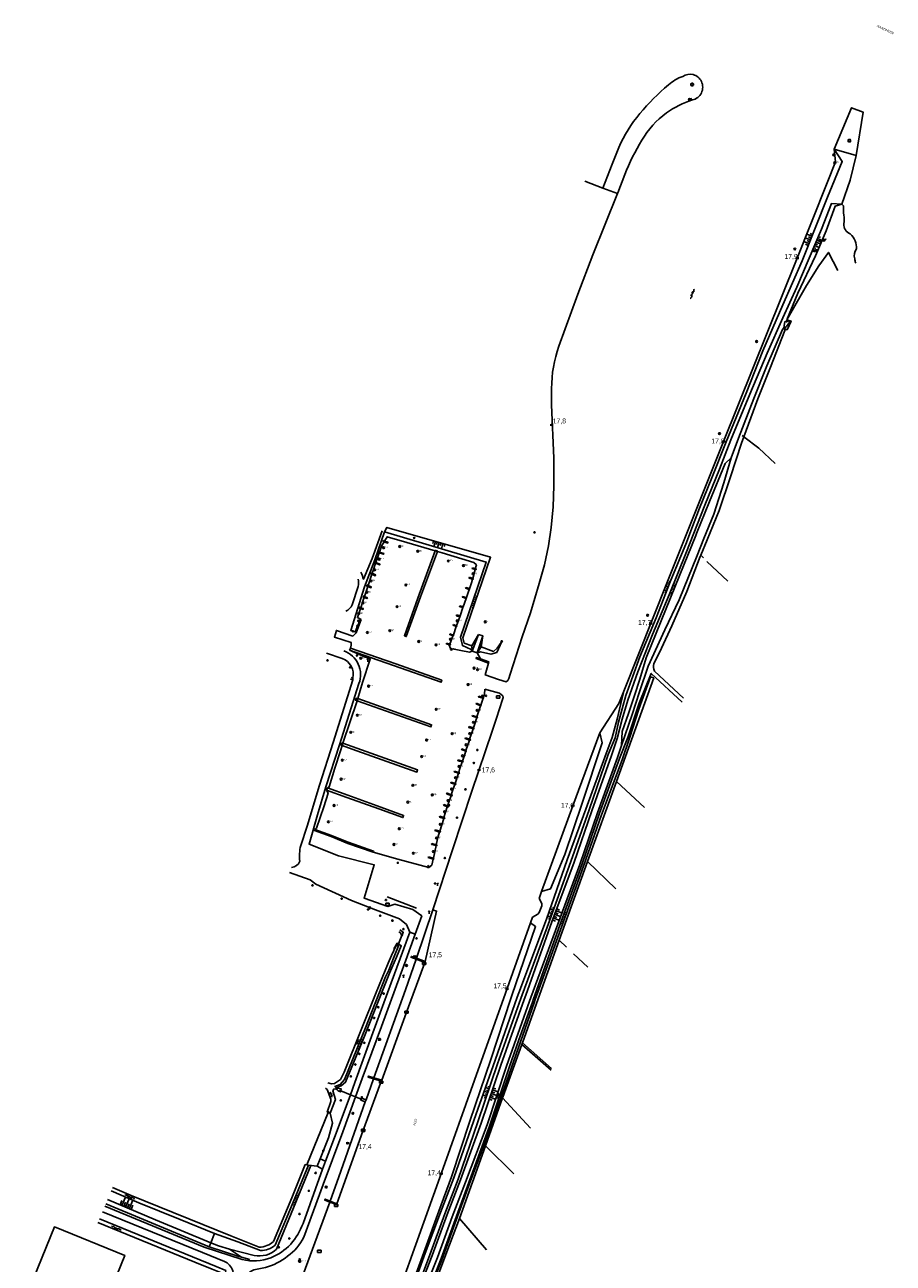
# Model space of a CAD drawing. Header units: millimetres. Extents: x 149344 to 154519, y 463794 to 476271.
# Tile 70 of 70: x 150828 to 151269, y 475641 to 476271. Entities that reach past the tile are written whole.
import ezdxf
from ezdxf.enums import TextEntityAlignment as Align

# ---------------------------------------------------------------- set-up
doc = ezdxf.new("R2010")
doc.units = ezdxf.units.MM
doc.header["$LTSCALE"] = 4
doc.layers.get('0').update_dxf_attribs({"color": 252, "linetype": 'CONTINUOUS'})
for name, color, linetype in [('Gebouw', 252, 'CONTINUOUS'), ('Kilometrering', 252, 'CONTINUOUS'), ('symbool talud', 252, 'CONTINUOUS'), ('symbool water', 252, 'CONTINUOUS'), ('Topografie', 252, 'CONTINUOUS'), ('Waternaam', 252, 'CONTINUOUS')]:
    doc.layers.add(name, color=color, linetype=linetype)
doc.styles.add('ISO', font='ISO')
doc.styles.add('rtw_iso', font='iso-rtw.shx')

# ---------------------------------------------------------------- blocks, each defined once
blk = doc.blocks.new('water4')
at = {"linetype": 'Continuous'}
for centre, start, end in [((-0.01, 0.75), 129.74464, 230.25536), ((-0.32, 1.12), 309.74464, 50.25536), ((-0.32, 0.37), 309.74464, 50.25536), ((0.32, 0.01), 129.74464, 230.25536), ((0, 0.38), 309.74464, 50.25536), ((-0.01, -0.74), 129.74464, 230.25536), ((-0.32, -0.37), 309.74464, 50.25536), ((-0.32, -1.12), 309.74464, 50.25536), ((0, -0.37), 309.74464, 50.25536)]:
    blk.add_arc(centre, 0.244, start, end, dxfattribs=at)
blk = doc.blocks.new('talud')
for p, q in [((0, 0.75), (0.5, 0.75)), ((0, 0.5), (1, 0.5)), ((0, 0.25), (0.5, 0.25)), ((0, 0), (1, 0)), ((0, -0.25), (0.5, -0.25)), ((0, -0.5), (1, -0.5)), ((0, -0.75), (0.5, -0.75))]:
    blk.add_line(p, q)
blk = doc.blocks.new('water6')
at = {"linetype": 'Continuous'}
for centre, start, end in [((0.16, 1.47), 129.74464, 230.25536), ((-0.47, 2.22), 309.74464, 50.25536), ((-0.47, 0.72), 309.74464, 50.25536), ((0.49, 0), 129.74464, 230.25536), ((-0.14, 0.75), 309.74464, 50.25536), ((0.16, -1.51), 129.74464, 230.25536), ((-0.47, -0.76), 309.74464, 50.25536), ((-0.47, -2.26), 309.74464, 50.25536), ((-0.14, -0.75), 309.74464, 50.25536)]:
    blk.add_arc(centre, 0.488, start, end, dxfattribs=at)
blk = doc.blocks.new('paal')
for radius in [0.45, 0.2]:
    blk.add_circle((0, 0), radius)
blk = doc.blocks.new('lichtmast')
for p, q in [((-0.6, 0), (-1, 0)), ((-0.71, 0.71), (-0.42, 0.42)), ((0, 0.6), (0, 1)), ((0.42, 0.42), (0.71, 0.71)), ((0.6, 0), (1, 0)), ((-0.42, -0.42), (-0.71, -0.71)), ((0, -0.6), (0, -1)), ((0.42, -0.42), (0.71, -0.71))]:
    blk.add_line(p, q)
blk.add_circle((0, 0), 0.6)
blk = doc.blocks.new('peilbuis')
at = {"color": 0}
blk.add_circle((0, 0), 0.45, dxfattribs=at)
at = {"style": 'ISO'}
blk.add_attdef('PEILBUIS', (0.7, 0), '', height=0.9, dxfattribs=at)
blk = doc.blocks.new('kilometerpaal')
for p, q in [((-0.44, 0.44), (0.44, -0.44)), ((-0.44, -0.44), (-0.44, 0.44)), ((0.44, 0.44), (-0.44, -0.44)), ((0.44, -0.44), (0.44, 0.44))]:
    blk.add_line(p, q)
at = {"style": 'rtw_iso'}
blk.add_attdef('KILOMETERPAAL', (0.59, 0.87), '', height=2.5, dxfattribs=at)
blk = doc.blocks.new('spanningspl')
at = {"color": 0}
blk.add_circle((0, 0), 0.45, dxfattribs=at)
at = {"style": 'ISO'}
blk.add_attdef('SPANNINGSPL', (0.7, 0), '', height=0.9, dxfattribs=at)
blk = doc.blocks.new('schk')
for p, q in [((0.86, 0.56), (-0.86, 0.56)), ((-0.86, 0.56), (-0.86, -0.56)), ((0.86, -0.56), (0.86, 0.56)), ((-0.86, -0.56), (0.86, -0.56))]:
    blk.add_line(p, q)
at = {"linetype": 'Continuous', "style": 'ISO', "flags": 10}
blk.add_attdef('CAI', text='', height=0.8, dxfattribs=at).set_placement((0, 0.1), align=Align.MIDDLE_CENTER)
blk = doc.blocks.new('boom')
for radius in [0.315, 0.225, 0.135]:
    blk.add_circle((0, 0), radius)
blk = doc.blocks.new('brandkraan')
at = {"color": 0}
blk.add_circle((0, 0), 0.45, dxfattribs=at)
at = {"style": 'ISO'}
blk.add_attdef('BRANDKRAAN', (0.7, 0), '', height=0.9, dxfattribs=at)
blk = doc.blocks.new('verkl-com')
at = {"color": 0}
blk.add_circle((0, 0), 0.45, dxfattribs=at)
at = {"style": 'ISO'}
blk.add_attdef('VERKL-COM', (0.7, 0), '', height=0.9, dxfattribs=at)
blk = doc.blocks.new('verklikker')
at = {"color": 0}
blk.add_circle((0, 0), 0.45, dxfattribs=at)
at = {"style": 'ISO'}
blk.add_attdef('VERKLIKKER', (0.7, 0), '', height=0.9, dxfattribs=at)
blk = doc.blocks.new('wegwijzer')
for q in [(-0.42, 1.42), (0.42, 1.42), (0, 0)]:
    blk.add_line((0, 1), q)
blk = doc.blocks.new('aanduidingsbord')
for p, q in [((-0.81, -0.33), (0, 0)), ((-1.45, -0.5), (-1.01, -0.5))]:
    blk.add_line(p, q)
at = {"color": 0}
blk.add_circle((-1.23, -0.5), 0.45, dxfattribs=at)

msp = doc.modelspace()

# ---------------------------------------------------------------- linework, layer by layer
at = {"layer": 'Gebouw'}
msp.add_lwpolyline([(150863.53, 475607.41), (150878.58, 475644.54), (150842.83, 475659.03), (150827.78, 475621.9), (150863.53, 475607.41)], dxfattribs=at)
at = {"layer": 'Topografie'}
for p, q in [((151230.57, 476156.08), (151231.26, 476156.13)), ((151233.71, 476161.1), (151235.39, 476161.4)), ((151058.51, 475960.32), (151055.17, 475954.61)), ((151060.74, 475959.66), (151059.82, 475954.2)), ((150994.63, 475937.28), (150993.51, 475937.71)), ((150994.63, 475937.28), (150994.58, 475938.21)), ((151026.31, 475808.02), (151023.67, 475808.99)), ((150986.42, 475729), (150986.76, 475729.68)), ((150980.72, 475692.56), (150979.27, 475688.43)), ((150931.81, 475647.75), (150938.06, 475643.63))]:
    msp.add_line(p, q, dxfattribs=at)
at = {"layer": 'Topografie', "flags": 128}
for points in [[(151121.81, 476187.51), (151126.43, 476199.62), (151129.95, 476208.1, -0.078977), (151140.59, 476225.41, -0.037397), (151155.09, 476239.97, -0.091665), (151162.46, 476244.29, -0.456744), (151171.9, 476241.73, -0.483677), (151167.32, 476232.28, 0.075729), (151154.12, 476225.74, 0.100849), (151141.62, 476211.84, 0.048752), (151132.97, 476194.31), (151129.44, 476185.05), (151129.28, 476184.65)], [(151129.28, 476184.65), (151116.72, 476153.58), (151109.05, 476133.43), (151099.42, 476106.98, 0.089718), (151095.73, 476085.58), (151095.63, 476077.21), (151096.88, 476050.07), (151096.84, 476035.94), (151096.56, 476025.35), (151095.55, 476014.78), (151094.15, 476005.52), (151092.04, 475995.84), (151089.46, 475986.33), (151084.93, 475971.38), (151080.78, 475959.25), (151074.7, 475940.19), (151074.03, 475938.08), (151073.48, 475937.06), (151072.66, 475936.29), (151068.74, 475937.42), (151061.94, 475939.79), (151063.6, 475945.86)]]:
    msp.add_lwpolyline(points, format="xyb", dxfattribs=at)
for points in [[(151250.64, 476203.96), (151254.2, 476226.03), (151248.16, 476228.32), (151239.4, 476207.22)], [(151239.4, 476207.22), (151240.15, 476200.86), (151235.88, 476190.16), (151220.28, 476150.95), (151183.21, 476058.57), (151154.59, 475987.29), (151132.39, 475931.57)], [(151112.53, 476191.06), (151121.81, 476187.51)], [(151121.81, 476187.51), (151129.28, 476184.65)], [(151215.34, 476120.46), (151216.72, 476122.89), (151225.31, 476137.91), (151231.6, 476147.98), (151236.52, 476154.71), (151241.29, 476145.49)], [(151214.23, 476115.95), (151215.46, 476115.44), (151217.46, 476119.79), (151215.34, 476120.46)], [(151213.34, 476116.32), (151213.72, 476116.17)], [(151213.72, 476116.17), (151214.23, 476115.95)], [(151193.53, 476060.99), (151192.7, 476061.63)], [(151209.45, 476047.42), (151201.15, 476055.14), (151193.53, 476060.99)], [(151172.94, 475999.36), (151171.55, 476000.66)], [(151185.33, 475987.54), (151174.59, 475997.55)], [(151063.6, 475945.86), (151063.77, 475946.47)], [(151128.66, 475885.66), (151147.66, 475938.43)], [(151035.31, 475820.33), (151045.34, 475850.86), (151055.22, 475880.73), (151065.46, 475911.25), (151067.61, 475917.88), (151070.7, 475927.39), (151071.02, 475928.4), (151070.84, 475929.15), (151069.25, 475930.57), (151061.77, 475932.59)], [(151132.39, 475931.57), (151129.9, 475925.32), (151120.18, 475910.33)], [(151120.18, 475910.33), (151106.58, 475873.26), (151090.65, 475829.64)], [(151113.94, 475844.94), (151128.66, 475885.66)], [(151143.01, 475872.32), (151128.66, 475885.66)], [(151099.57, 475804.89), (151113.94, 475844.94)], [(151128.3, 475831.04), (151113.94, 475844.94)], [(151090.65, 475829.64), (151089.34, 475826.05)], [(151012.13, 475826.97), (151026.94, 475821.24)], [(151026.97, 475795.68), (151035.31, 475820.33)], [(151085.96, 475816.58), (151084.96, 475813.76)], [(151084.96, 475813.76), (151077.85, 475793.65), (151072.27, 475777.88), (151056.5, 475733.71), (151039.78, 475686.59), (151026.7, 475650.12), (151012.05, 475609.36), (150986.06, 475537.29), (150970.55, 475494.69), (150958.76, 475462.33), (150944.39, 475423.98), (150932.57, 475400.3), (150927.01, 475389.65), (150915.19, 475369.06), (150902.54, 475349.32), (150893.85, 475337.08), (150886.54, 475326.92), (150873.88, 475314.06)], [(151080.92, 475752.73), (151087.96, 475772.69), (151099.57, 475804.89)], [(151099.57, 475804.89), (151103.24, 475801.4)], [(151106.87, 475797.96), (151114.06, 475791.1)], [(151005.32, 475734.86), (151021.35, 475779.61), (151026.8, 475795.19)], [(151026.8, 475795.19), (151026.87, 475795.41), (151026.97, 475795.68)], [(151080.62, 475751.88), (151080.92, 475752.73)], [(151095.71, 475739.59), (151080.92, 475752.73)], [(151070.78, 475724.68), (151070.92, 475725.08), (151080.62, 475751.88)], [(151095.4, 475738.73), (151080.62, 475751.88)], [(151001.33, 475723.73), (151005.14, 475734.35)], [(151005.14, 475734.35), (151005.32, 475734.86)], [(150987.91, 475728.55), (150988.51, 475728.3), (150993.37, 475726.28), (150995.9, 475725.23), (150998.88, 475723.99), (150999.03, 475723.93)], [(150983.03, 475672.2), (150987.55, 475684.49), (151000.96, 475722.7)], [(151000.96, 475722.7), (151001.33, 475723.73)], [(151062.09, 475700.37), (151070.78, 475724.68)], [(151084.9, 475709.29), (151070.78, 475724.68)], [(150971.23, 475690.55), (150971.25, 475690.62), (150982.13, 475717.22), (150982.41, 475717.89)], [(150978.06, 475693.67), (150982.2, 475704.38), (150984.3, 475711.9), (150983.03, 475716.88)], [(151048.83, 475663.34), (151062.09, 475700.37)], [(151076.54, 475686.08), (151062.09, 475700.37)], [(150972.07, 475690.48), (150976.49, 475689.93)], [(150868.99, 475670.87), (150888.16, 475662.87), (150921.48, 475648.95)], [(150960, 475598.25), (150963.8, 475608.06), (150964.11, 475620.64), (150982.85, 475671.7)], [(150982.85, 475671.7), (150983.03, 475672.2)], [(151048.83, 475663.34), (151041.96, 475645.04), (151033.47, 475622.29)], [(151062.59, 475647.35), (151048.83, 475663.34)], [(150922.35, 475651.03), (150924.31, 475655.76)], [(150921.48, 475648.95), (150922.35, 475651.03)], [(150938.06, 475643.63), (150936.61, 475643.99), (150921.48, 475648.95), (150921.48, 475648.95)], [(150942.27, 475642.55), (150938.06, 475643.63)]]:
    msp.add_lwpolyline(points, dxfattribs=at)
at = {"layer": 'Topografie'}
for points in [[(151239.4, 476207.22), (151243.56, 476200.97), (151236.07, 476182.81), (151223.19, 476150.54), (151213.33, 476128.05), (151203.11, 476104.65), (151194.62, 476083.17), (151184.49, 476058.33), (151177.22, 476040), (151170.95, 476024.58), (151165.97, 476011.73), (151164.23, 476007.23), (151155.98, 475987.2), (151148.8, 475968.91), (151140.55, 475948.96), (151133.5, 475929.44), (151129.77, 475915.8), (151127.98, 475907.76), (151124.54, 475899.31), (151114.73, 475871.27), (151105.44, 475844.97), (151094.58, 475814.79), (151080.8, 475777.17), (151080.12, 475775.28), (151068.21, 475742.04), (151058.17, 475712.52), (151048.12, 475683.28), (151041.49, 475665.77), (151033.8, 475644.86), (151026.46, 475625.4)], [(151250.64, 476203.96), (151239.4, 476207.22)], [(151243.28, 476179.21), (151247.49, 476191.46), (151250.64, 476203.96)], [(151243.28, 476179.21), (151237.99, 476179.58), (151232.99, 476166.64), (151220.34, 476137.1), (151213.26, 476121.46), (151205.27, 476103.57), (151196.52, 476082.72), (151186.9, 476059.42), (151181.05, 476044.43), (151173.64, 476026.2), (151167.69, 476011.13), (151164.24, 476002.39), (151155.5, 475980.6), (151147.06, 475960.31), (151139.53, 475941.42), (151134.51, 475926.94), (151131.53, 475917.4), (151128.98, 475907.49), (151126.21, 475898.8), (151116.17, 475870.67), (151107.17, 475844.58), (151095.9, 475814.22), (151082.52, 475777.01), (151081.73, 475774.75), (151069.96, 475741.38), (151059.84, 475711.81), (151049.37, 475682.92), (151042.54, 475665.41), (151034.89, 475644.57), (151027.58, 475625.41)], [(151215.34, 476120.46), (151220.93, 476134.01), (151229.99, 476152.97), (151235.31, 476165.78), (151239.88, 476178.19), (151243.28, 476179.21)], [(151213.99, 476116.71), (151213.98, 476117.63), (151214.39, 476119.46), (151215.93, 476119.86), (151216.85, 476119.46), (151215.17, 476117.14), (151214.46, 476116.47)], [(151186.96, 476050.26), (151190.75, 476060.32), (151198.6, 476080.47), (151205.19, 476097.13), (151213.07, 476115.55), (151213.72, 476116.17)], [(151193.53, 476060.99), (151200.55, 476080.28), (151207.05, 476096.32), (151214.26, 476114.98), (151214.23, 476115.95)], [(151213.72, 476116.17), (151213.75, 476116.2)], [(151213.99, 476116.71), (151213.75, 476116.2)], [(151213.75, 476116.2), (151214.23, 476116.02)], [(151214.46, 476116.47), (151213.99, 476116.71)], [(151214.23, 476116.02), (151214.46, 476116.47)], [(151214.23, 476115.95), (151214.23, 476116.02)], [(151171.55, 476000.66), (151174.83, 476008.62), (151180.92, 476023.41), (151186.73, 476040.67), (151192.35, 476057.72), (151193.53, 476060.99)], [(151131.19, 475904.01), (151131.6, 475911.1), (151134.79, 475920.25), (151137.8, 475929.34), (151140.57, 475937.67), (151143.74, 475948.59), (151151.49, 475967.3), (151160.84, 475990.73), (151168.98, 476010.67), (151169.43, 476011.76), (151176, 476028), (151183.96, 476047.34), (151186.96, 476050.26)], [(151131.19, 475904.01), (151136.68, 475919.74), (151140.4, 475931.23), (151144.86, 475944.25), (151153.29, 475962.81), (151160.52, 475978), (151169.66, 476000.59), (151173.15, 476009.21), (151178.15, 476021.56), (151183.24, 476037.57), (151186.96, 476050.26)], [(151010.75, 476012.61), (151005.76, 475998.3), (151000.62, 475984.71), (150993.55, 475962.49), (150994.61, 475962.04), (150995.88, 475961.73)], [(151055.17, 475954.61), (151051.24, 475956.04), (151050.59, 475958.76), (151064.65, 475999.7), (151011.93, 476014.85), (151010.75, 476012.61)], [(151010.75, 476012.61), (151062.5, 475997.22), (151049.32, 475959.08), (151050.34, 475954.78), (151054.78, 475952.76), (151055.37, 475951.86)], [(151008.18, 476002.3), (151009.25, 476005.33), (151010.56, 476007.52)], [(151010.56, 476007.52), (151009.97, 476007.72), (151010.12, 476008.13)], [(151010.12, 476008.13), (151010.79, 476007.89)], [(151010.79, 476007.89), (151012.43, 476007.31), (151012.33, 476006.93), (151010.56, 476007.52)], [(151010.56, 476007.52), (151010.79, 476007.89)], [(151010.79, 476007.89), (151012.1, 476010.08), (151022.08, 476007.25), (151036.48, 476003)], [(151006.3, 475996.99), (151008.03, 476001.89)], [(151007.7, 476002.45), (151007.6, 476002.03), (151008.03, 476001.89)], [(151008.18, 476002.3), (151007.7, 476002.45)], [(151008.03, 476001.89), (151008.18, 476002.3)], [(151008.03, 476001.89), (151010.16, 476001.17), (151010.3, 476001.61), (151008.18, 476002.3)], [(151036.48, 476003), (151027.64, 475978.8), (151020.82, 475959.77), (151021.77, 475959.35), (151029.04, 475979.51), (151037.61, 476002.66)], [(151036.56, 476003.23), (151036.48, 476003)], [(151036.48, 476003), (151037.61, 476002.66)], [(151037.61, 476002.66), (151037.67, 476002.83), (151036.56, 476003.23)], [(151037.61, 476002.66), (151040.13, 476001.92), (151056.13, 475997.02), (151057.45, 475995.91), (151056.91, 475993.87)], [(151004.42, 475991.51), (151005.07, 475993.49), (151006.16, 475996.6)], [(151006.16, 475996.6), (151005.77, 475996.75), (151005.76, 475997.2)], [(151005.76, 475997.2), (151006.3, 475996.99)], [(151006.16, 475996.6), (151006.3, 475996.99)], [(151006.3, 475996.99), (151008.42, 475996.15), (151008.28, 475995.78), (151006.16, 475996.6)], [(151055.5, 475994.31), (151055.38, 475993.9), (151056.81, 475993.51)], [(151056.91, 475993.87), (151055.5, 475994.31)], [(151056.81, 475993.51), (151055.59, 475988.92)], [(151056.81, 475993.51), (151057.32, 475993.37), (151057.42, 475993.72), (151056.91, 475993.87)], [(151056.91, 475993.87), (151056.81, 475993.51)], [(151001.76, 475985.62), (151001.56, 475985.19), (151002.25, 475984.89)], [(151002.39, 475985.32), (151001.76, 475985.62)], [(151002.39, 475985.32), (151004.29, 475991.11)], [(151003.95, 475991.72), (151003.78, 475991.34), (151004.29, 475991.11)], [(151004.42, 475991.51), (151003.95, 475991.72)], [(151004.29, 475991.11), (151006.04, 475990.29), (151006.22, 475990.67), (151004.42, 475991.51)], [(151004.29, 475991.11), (151004.42, 475991.51)], [(151055.48, 475988.48), (151055.01, 475986.71), (151052.25, 475978.77)], [(151055.48, 475988.48), (151053.77, 475989.06), (151053.93, 475989.47)], [(151053.93, 475989.47), (151055.59, 475988.92)], [(151055.59, 475988.92), (151055.8, 475988.85), (151055.66, 475988.42), (151055.48, 475988.48)], [(151055.59, 475988.92), (151055.48, 475988.48)], [(150998.63, 475974.03), (151000.1, 475978.35), (151000.41, 475979.29)], [(150999.64, 475979.63), (151000.41, 475979.29)], [(151000.54, 475979.67), (150999.81, 475979.99)], [(151000.41, 475979.29), (151000.54, 475979.67)], [(151000.41, 475979.29), (151001.9, 475978.65), (151002.05, 475979.01), (151000.54, 475979.67)], [(151000.54, 475979.67), (151002.25, 475984.89)], [(151002.25, 475984.89), (151002.39, 475985.32)], [(151002.25, 475984.89), (151003.85, 475984.2), (151004.02, 475984.57), (151002.39, 475985.32)], [(151052.25, 475978.77), (151052.31, 475979.17), (151050.47, 475979.71), (151050.33, 475979.39), (151052.24, 475978.73)], [(150998.44, 475968.23), (150996.91, 475968.96), (150998.49, 475973.61)], [(150998.49, 475973.61), (150997.48, 475973.97), (150997.64, 475974.41)], [(150997.64, 475974.41), (150998.63, 475974.03)], [(150998.63, 475974.03), (150999.94, 475973.54), (150999.8, 475973.14), (150998.49, 475973.61)], [(150998.49, 475973.61), (150998.63, 475974.03)], [(151048.98, 475975.03), (151048.78, 475974.68), (151050.62, 475974.07)], [(151050.74, 475974.43), (151048.98, 475975.03)], [(151050.62, 475974.07), (151049.13, 475969.8)], [(151050.62, 475974.07), (151050.74, 475974.43)], [(151052.24, 475978.73), (151050.74, 475974.43)], [(151052.25, 475978.77), (151052.24, 475978.73)], [(151052.24, 475978.73), (151052.25, 475978.73)], [(151052.25, 475978.73), (151052.24, 475978.73)], [(151052.25, 475978.73), (151052.25, 475978.77)], [(150995.88, 475961.73), (150998.44, 475968.23)], [(150998.91, 475968.04), (150996.31, 475961.2)], [(150998.44, 475968.23), (150998.91, 475968.04)], [(151049, 475969.41), (151047.27, 475969.95), (151047.39, 475970.31)], [(151049, 475969.41), (151048.5, 475967.96), (151047.37, 475964.8)], [(151047.39, 475970.31), (151049.13, 475969.8)], [(151049.13, 475969.8), (151049.2, 475969.78), (151049.09, 475969.38), (151049, 475969.41)], [(151049.13, 475969.8), (151049, 475969.41)], [(150996.31, 475961.2), (150994.7, 475959.61), (150986.3, 475962.48), (150985.29, 475959.11), (150993.69, 475956.33), (150993.77, 475954.89), (150993.37, 475953.49)], [(150996.31, 475961.2), (150995.88, 475961.73)], [(151044.03, 475960.75), (151043.89, 475960.35), (151045.53, 475959.71)], [(151045.69, 475960.11), (151044.03, 475960.75)], [(151045.79, 475965.47), (151045.59, 475965.1), (151047.24, 475964.45)], [(151047.24, 475964.45), (151045.73, 475960.22), (151045.69, 475960.11)], [(151047.37, 475964.8), (151045.79, 475965.47)], [(151047.24, 475964.45), (151047.34, 475964.41), (151047.47, 475964.75), (151047.37, 475964.8)], [(151047.37, 475964.8), (151047.24, 475964.45)], [(151058.51, 475960.32), (151055.37, 475951.86)], [(151060.74, 475959.66), (151058.51, 475960.32)], [(151043.74, 475955.14), (151042.23, 475955.62), (151042.32, 475956.04)], [(151042.32, 475956.04), (151043.9, 475955.54)], [(151043.74, 475955.14), (151043.67, 475954.96), (151044.34, 475953.34), (151053.98, 475951.32), (151055.37, 475951.86)], [(151043.9, 475955.54), (151044.24, 475955.43), (151044.11, 475955.02), (151043.74, 475955.14)], [(151043.9, 475955.54), (151043.74, 475955.14)], [(151045.53, 475959.71), (151043.9, 475955.54)], [(151045.69, 475960.11), (151045.53, 475959.71)], [(151045.53, 475959.71), (151045.75, 475959.63), (151045.89, 475960.04), (151045.69, 475960.11)], [(151055.37, 475951.86), (151055.17, 475954.61)], [(151057.89, 475951.03), (151060.74, 475959.66)], [(151059.82, 475954.2), (151066.12, 475951.82), (151067.99, 475953.47), (151070.32, 475956.9), (151067.8, 475951.15), (151064.8, 475950.41), (151059.47, 475951.62), (151057.89, 475951.03)], [(151057.89, 475951.03), (151059.82, 475954.2)], [(150992.87, 475952.39), (151015.24, 475944.67), (151039.48, 475936.07), (151039.8, 475937.13), (151016.54, 475945.39), (150993.37, 475953.49)], [(150993.37, 475953.49), (150992.87, 475952.39)], [(150992.87, 475952.39), (151003.47, 475947.87), (150999.5, 475935.91), (150997.15, 475927.79)], [(151055.37, 475951.86), (151057.89, 475951.03)], [(151059.52, 475948.03), (151057.57, 475948.76), (151057.33, 475948.2), (151063.6, 475945.86)], [(151057.89, 475951.03), (151059.52, 475948.03)], [(151059.52, 475948.03), (151063.77, 475946.47)], [(150994.58, 475938.21), (150993.77, 475938.53)], [(151033.47, 475622.29), (151032.98, 475622.86), (151032.39, 475624.34), (151035.24, 475632.06), (151039.49, 475642.99), (151047.26, 475664.58), (151053.69, 475681.71), (151064.05, 475710.23), (151074.14, 475740.09), (151079.1, 475754.29), (151085.92, 475773.36), (151086.55, 475775.11), (151099.87, 475812.51), (151111.01, 475843.29), (151120.04, 475869.44), (151130.23, 475897.37), (151134.4, 475907.96), (151140.27, 475925.51), (151146.4, 475940.61), (151162.1, 475925.9)], [(151033.67, 475623.33), (151033.1, 475624.98), (151039.84, 475642.22), (151046.54, 475660.67), (151053.85, 475680.67), (151064.89, 475710.44), (151075.24, 475740.2), (151086.78, 475773.08), (151087.37, 475774.75), (151100.97, 475812.02), (151111.99, 475842.59), (151121.06, 475868.7), (151131.51, 475896.72), (151135.24, 475907.61), (151140.1, 475922.44), (151146.03, 475938.92), (151147.66, 475938.43)], [(151024.31, 475626), (151031.45, 475645.62), (151039.12, 475666.36), (151046.03, 475684.06), (151056.14, 475713.18), (151066.92, 475743.95), (151078.23, 475775.91), (151079, 475778.1), (151093.1, 475815.52), (151103.7, 475845.75), (151113.15, 475871.47), (151123.5, 475899.86), (151126.5, 475907.95), (151128.98, 475917.31), (151130.89, 475925.33), (151132.39, 475931.57)], [(151060.84, 475927.96), (151058.56, 475928.54), (151058.72, 475928.97)], [(151058.72, 475928.97), (151060.93, 475928.23)], [(151060.93, 475928.23), (151061.51, 475930.03), (151061.77, 475932.59)], [(150996.82, 475926.65), (150989.59, 475905.04)], [(150996.82, 475926.65), (150996.02, 475926.94), (150996.38, 475928.07)], [(150996.38, 475928.07), (150997.15, 475927.79)], [(150997.15, 475927.79), (151034.69, 475914.52), (151034.3, 475913.41), (150996.82, 475926.65)], [(150997.15, 475927.79), (150996.82, 475926.65)], [(151057.55, 475925.45), (151057.37, 475925.05), (151059.58, 475924.1)], [(151059.71, 475924.51), (151057.55, 475925.45)], [(151057.76, 475918.53), (151059.58, 475924.1)], [(151059.58, 475924.1), (151059.72, 475924.04), (151059.88, 475924.43), (151059.71, 475924.51)], [(151059.58, 475924.1), (151059.71, 475924.51)], [(151059.71, 475924.51), (151060.84, 475927.96)], [(151060.93, 475928.23), (151061.17, 475928.15), (151061.03, 475927.92), (151060.84, 475927.96)], [(151060.84, 475927.96), (151060.93, 475928.23)], [(151057.62, 475918.11), (151055.38, 475918.85), (151055.52, 475919.26)], [(151055.52, 475919.26), (151057.76, 475918.53)], [(151055.9, 475912.83), (151057.62, 475918.11)], [(151057.76, 475918.53), (151057.99, 475918.45), (151057.86, 475918.03), (151057.62, 475918.11)], [(151057.62, 475918.11), (151057.76, 475918.53)], [(151055.76, 475912.42), (151053.58, 475913.15), (151053.72, 475913.58)], [(151053.72, 475913.58), (151055.9, 475912.83)], [(151054.03, 475907.14), (151055.6, 475911.93), (151055.76, 475912.42)], [(151055.9, 475912.83), (151056.22, 475912.72), (151056.05, 475912.32), (151055.76, 475912.42)], [(151055.76, 475912.42), (151055.9, 475912.83)], [(151120.18, 475910.33), (151121.35, 475905.21), (151111.17, 475874.54), (151102.4, 475848.47), (151095.21, 475831.01), (151090.65, 475829.64)], [(150989.21, 475903.9), (150988.32, 475901.22), (150985.5, 475892.43), (150982.59, 475882.87), (150981.66, 475882.39)], [(150989.08, 475905.22), (150988.68, 475904.09), (150989.21, 475903.9)], [(150989.59, 475905.04), (150989.08, 475905.22)], [(150989.21, 475903.9), (150994.34, 475902.08), (151027.19, 475890.42), (151027.55, 475891.5), (150989.59, 475905.04)], [(150989.59, 475905.04), (150989.21, 475903.9)], [(151030.11, 475624.56), (151037.61, 475643.53), (151045.1, 475664.21), (151051.88, 475681.87), (151062.96, 475710.94), (151072.85, 475740.83), (151084.54, 475773.82), (151085.22, 475775.74), (151098.84, 475813.09), (151110.01, 475843.42), (151119.02, 475869.64), (151129.15, 475897.84), (151131.19, 475904.01)], [(151051.9, 475907.84), (151051.73, 475907.41), (151053.87, 475906.66)], [(151054.03, 475907.14), (151051.9, 475907.84)], [(151052.15, 475901.43), (151053.87, 475906.66)], [(151053.87, 475906.66), (151054.03, 475907.14)], [(151053.87, 475906.66), (151054.25, 475906.53), (151054.39, 475907.02), (151054.03, 475907.14)], [(151052.03, 475901.07), (151049.91, 475901.83), (151050.05, 475902.2)], [(151050.05, 475902.2), (151052.15, 475901.43)], [(151050.35, 475895.96), (151052.03, 475901.07)], [(151052.15, 475901.43), (151052.33, 475900.96), (151052.03, 475901.07)], [(151052.03, 475901.07), (151052.15, 475901.43)], [(151048.15, 475896.62), (151048.04, 475896.18), (151050.21, 475895.54)], [(151050.35, 475895.96), (151048.15, 475896.62)], [(151048.45, 475890.21), (151048.93, 475891.64), (151050.21, 475895.54)], [(151050.21, 475895.54), (151050.51, 475895.45), (151050.66, 475895.87), (151050.35, 475895.96)], [(151050.21, 475895.54), (151050.35, 475895.96)], [(151044.62, 475885.27), (151044.47, 475884.84), (151046.44, 475884.18)], [(151046.59, 475884.63), (151044.62, 475885.27)], [(151048.32, 475889.8), (151046.22, 475890.55), (151046.35, 475890.95)], [(151046.35, 475890.95), (151048.45, 475890.21)], [(151046.59, 475884.63), (151048.32, 475889.8)], [(151048.45, 475890.21), (151048.8, 475890.09), (151048.65, 475889.68), (151048.32, 475889.8)], [(151048.32, 475889.8), (151048.45, 475890.21)], [(150981.27, 475881.26), (150982.01, 475879.72), (150979.85, 475872.71), (150976.14, 475861.96), (150975.34, 475861.19)], [(150981.66, 475882.39), (150992.04, 475878.58), (151007.05, 475873.17), (151020.42, 475868.34), (151020.07, 475867.3), (151007.78, 475871.73), (150991.57, 475877.54), (150981.27, 475881.26)], [(150981.66, 475882.39), (150981.27, 475881.26)], [(151044.55, 475878.5), (151042.59, 475879.23), (151042.19, 475879.79)], [(151042.19, 475879.79), (151044.69, 475878.91)], [(151042.81, 475873.19), (151043.22, 475874.51), (151044.55, 475878.5)], [(151044.69, 475878.91), (151045.21, 475878.72), (151045.05, 475878.32), (151044.55, 475878.5)], [(151044.55, 475878.5), (151044.69, 475878.91)], [(151044.69, 475878.91), (151046.44, 475884.18)], [(151046.44, 475884.18), (151046.87, 475884.04), (151047.01, 475884.5), (151046.59, 475884.63)], [(151046.44, 475884.18), (151046.59, 475884.63)], [(151042.67, 475872.75), (151040.76, 475873.54), (151040.87, 475873.98)], [(151040.87, 475873.98), (151042.81, 475873.19)], [(151040.96, 475867.25), (151042.67, 475872.75)], [(151042.67, 475872.75), (151042.81, 475873.19)], [(151042.81, 475873.19), (151043.29, 475872.99), (151043.1, 475872.58), (151042.67, 475872.75)], [(151040.84, 475866.85), (151038.76, 475867.54), (151038.93, 475867.97)], [(151038.81, 475860.31), (151040.84, 475866.85)], [(151038.93, 475867.97), (151040.96, 475867.25)], [(151040.96, 475867.25), (151041.36, 475867.11), (151041.21, 475866.72), (151040.84, 475866.85)], [(151040.84, 475866.85), (151040.96, 475867.25)], [(150975.34, 475861.19), (150975.15, 475860.66), (150983.64, 475857.66), (150992.08, 475854.14), (151004.98, 475849.62)], [(150975.34, 475861.19), (150983.83, 475858.22), (150992.24, 475854.69), (151005.19, 475850.18), (151004.98, 475849.62)], [(151038.68, 475859.9), (151036.36, 475860.64), (151036.46, 475861.04)], [(151036.46, 475861.04), (151038.81, 475860.31)], [(151037.07, 475853.48), (151038.01, 475857.75), (151038.68, 475859.9)], [(151038.68, 475859.9), (151038.81, 475860.31)], [(151038.81, 475860.31), (151039.21, 475860.18), (151039.03, 475859.78), (151038.68, 475859.9)], [(151034.77, 475854.06), (151034.66, 475853.61), (151036.98, 475853.06)], [(151037.07, 475853.48), (151034.77, 475854.06)], [(151036.98, 475853.06), (151037.36, 475852.97), (151037.41, 475853.39), (151037.07, 475853.48)], [(151036.98, 475853.06), (151037.07, 475853.48)], [(151004.98, 475849.62), (151017.51, 475846.04), (151033.26, 475841.9), (151034.81, 475843.14), (151035.46, 475846.12)], [(151033.11, 475847.37), (151032.96, 475847.01), (151035.46, 475846.12)], [(151035.56, 475846.57), (151033.11, 475847.37)], [(151035.56, 475846.57), (151036.98, 475853.06)], [(151035.46, 475846.12), (151035.65, 475846.05), (151035.81, 475846.49), (151035.56, 475846.57)], [(151035.46, 475846.12), (151035.56, 475846.57)], [(150962.37, 475839.31), (150972.98, 475835.63), (150975.81, 475833.34), (150993.93, 475825.09), (151006.22, 475820.3), (151018.39, 475815.84), (151021.88, 475812.83), (151023.67, 475808.99)], [(151085.96, 475816.58), (151088.65, 475818.17), (151089.42, 475818.97), (151090.79, 475822.43), (151090.72, 475823.55), (151089.34, 475826.05)], [(151031.32, 475794.03), (151037.18, 475819.69), (151035.31, 475820.33)], [(151018.56, 475810.23), (151020.22, 475808.93), (151019.73, 475807.23), (151019.51, 475807.36), (151019.15, 475807.57), (151018.95, 475808.48), (151018.09, 475809.09)], [(151084.96, 475813.76), (151087.53, 475811.81), (151075.47, 475776.82), (151074.94, 475775.28), (151064.77, 475744.16), (151054.2, 475712.79), (151044.88, 475684.54), (151038.31, 475667.09), (151030.65, 475646.09), (151023.6, 475626.59)], [(150980.72, 475692.56), (150986.58, 475708.15), (150993.37, 475726.28), (150995.7, 475732.52), (151004.8, 475757.83), (151014.13, 475783.16), (151018.73, 475795.61), (151023.67, 475808.99)], [(150986.07, 475729.77), (150988.71, 475730.83), (150990.96, 475732.6), (151000.29, 475755.19), (151008.26, 475775.35), (151013.22, 475788.09), (151016.75, 475796.26), (151019.27, 475802.09), (151017.82, 475802.96), (151017.16, 475803.36), (151015.41, 475800.49)], [(151017.82, 475802.96), (151017.47, 475802.06)], [(151019.51, 475807.36), (151017.82, 475802.96)], [(150981.91, 475732.36), (150983.7, 475731.82), (150985.23, 475732.02), (150988.26, 475734.02), (150990.24, 475737.83), (150998.83, 475759.26), (151006.49, 475778.33), (151012.62, 475793.29), (151014.34, 475797.06), (151016.73, 475802.27), (151017.47, 475802.06), (151017.86, 475801.94), (151015.72, 475796.6), (151012.97, 475789.72), (151011.3, 475786.22), (151000.98, 475760.23), (150990.4, 475734.09), (150988.24, 475731.53), (150985.47, 475730.48), (150986.07, 475729.77)], [(151026.97, 475795.68), (151024.4, 475796.66), (151024.19, 475796.18), (151026.8, 475795.19)], [(151009.31, 475733.61), (151021.66, 475767.75), (151030.54, 475791.7), (151031.21, 475793.53)], [(151026.8, 475795.19), (151031.21, 475793.53)], [(151031.32, 475794.03), (151026.97, 475795.68)], [(151031.32, 475794.03), (151031.39, 475794), (151031.21, 475793.53)], [(151005.14, 475734.35), (151002.35, 475735.2), (151002.56, 475735.73), (151005.32, 475734.86)], [(151009.14, 475733.14), (151005.14, 475734.35)], [(151005.32, 475734.86), (151009.31, 475733.61)], [(151009.14, 475733.14), (151009.32, 475733.08), (151009.48, 475733.55), (151009.31, 475733.61)], [(150983.03, 475716.88), (150982.13, 475717.22), (150981.59, 475717.42), (150983.35, 475722.83), (150983.35, 475724.1), (150981.64, 475728.9), (150980.73, 475729.6)], [(150986.42, 475729), (150985.83, 475729.25), (150984.87, 475729.15), (150984.45, 475728.24), (150985.73, 475723.78), (150983.03, 475716.88)], [(150986.07, 475729.77), (150986.76, 475729.68)], [(150986.76, 475729.68), (150987.62, 475729.53), (150988.75, 475729.25), (150988.51, 475728.3), (150988.36, 475727.71), (150987.09, 475728.27), (150986.42, 475729)], [(151009.14, 475733.14), (151008.77, 475732.1), (150999.77, 475707.7), (150986.47, 475670.87)], [(151000.96, 475722.7), (150998.7, 475723.44), (150998.88, 475723.99), (150999.06, 475724.55), (151001.33, 475723.73)], [(150976.49, 475689.93), (150978.06, 475693.67)], [(150979.27, 475688.43), (150976.49, 475689.93)], [(150978.06, 475693.67), (150980.72, 475692.56)], [(150871.68, 475677.34), (150885.8, 475671.35), (150906.86, 475662.79), (150924.31, 475655.76)], [(150869.87, 475672.97), (150894.23, 475662.72), (150922.35, 475651.03)], [(150983.03, 475672.2), (150980.56, 475673.17), (150980.35, 475672.67), (150982.85, 475671.7)], [(150982.85, 475671.7), (150986.29, 475670.37)], [(150986.47, 475670.87), (150983.03, 475672.2)], [(150986.29, 475670.37), (150986.6, 475670.26), (150986.76, 475670.76), (150986.47, 475670.87)], [(150986.47, 475670.87), (150986.29, 475670.37)], [(150864.99, 475661.25), (150914.29, 475641.15), (150923.11, 475637.56), (150928.94, 475635.24), (150929.93, 475635.8), (150929.96, 475636.84), (150925.13, 475638.9), (150865.76, 475663.1)], [(150922.35, 475651.03), (150922.42, 475651), (150926.36, 475649.5), (150931.81, 475647.75)]]:
    msp.add_lwpolyline(points, dxfattribs=at)
for points in [[(151250.35, 476149.36, -0.090916), (151249.87, 476151.53, -0.245078), (151250.78, 476156.5, 0.239673), (151247.55, 476164.14, -0.321912), (151244.33, 476169.33, 0.073721), (151244.39, 476173.77, -0.068138), (151244.13, 476178.36), (151243.28, 476179.21)], [(151009.53, 476013.07), (151004.52, 475999.05), (151000.02, 475988.47, 0.04739), (150998.74, 475992.02, 0.04739)], [(151162.84, 475927.96), (151148.12, 475941.82, -0.276383), (151147.78, 475945.47), (151151.52, 475953.42), (151156.82, 475964.8), (151164.4, 475982.27), (151171.28, 475999.99), (151171.55, 476000.66)], [(150997.28, 475988.57, -0.088862), (150997.35, 475984.88), (150994.27, 475975.52, -0.16576), (150991.13, 475972.18, -0.16576)], [(151026.31, 475808.02), (151029.7, 475817.28), (151025.13, 475820.52), (151016.02, 475823.16), (151012.34, 475822.04), (151000.32, 475826.24), (151005.51, 475843.29), (150987.39, 475847.85), (150972.33, 475853.73), (150976.71, 475868.59), (150980.97, 475882.95), (150987.83, 475904.31), (150997.75, 475935.38, 0.414438), (150990.12, 475952.1)], [(150994.58, 475938.21, 0.379397), (150989.24, 475948.25), (150981.29, 475950.97)], [(150963.35, 475841.86, 0.282428), (150967.66, 475845.02, -0.09949), (150968.15, 475852.99), (150971.46, 475862.83), (150977.67, 475883.83), (150984.55, 475905.5), (150994.63, 475937.28)], [(151026.31, 475808.02), (151021.53, 475794.68), (151018.76, 475786.95), (151009.15, 475760.94), (150999.28, 475734.56), (150995.9, 475725.23), (150989.45, 475707.44), (150979.58, 475680.58), (150969.63, 475653.76, -0.129658), (150961.41, 475644.21, -0.111152), (150950.18, 475638.43), (150944.26, 475637.26, 0.206478), (150936.1, 475627.76, -0.206478)], [(150972.07, 475690.48), (150971.25, 475690.62), (150970.45, 475690.76), (150963.62, 475673.8), (150954.25, 475651.64, -0.189909), (150947.03, 475648.75), (150932.51, 475654.48), (150881.88, 475674.95), (150872.39, 475679.04)], [(150924.31, 475655.76), (150936.13, 475651.51), (150947.62, 475646.99, 0.169947), (150955.13, 475649.77), (150964.72, 475672.86), (150972.07, 475690.48)], [(150931.81, 475647.75), (150944.38, 475644.51, 0.240267), (150955.84, 475647.75), (150964.52, 475668.67), (150973.32, 475690.28)], [(150979.27, 475688.43), (150969.31, 475660.77, -0.079922), (150963.02, 475650.22, -0.107605), (150952.9, 475643.39, -0.148697), (150938.34, 475642.42), (150919.03, 475648.71), (150868.49, 475669.65)], [(150867.27, 475666.71), (150918.12, 475645.96), (150929.29, 475641.52, -0.466297), (150932.55, 475630.4)]]:
    msp.add_lwpolyline(points, format="xyb", dxfattribs=at)
msp.add_lwpolyline([(151052.03, 475984.37), (151051.92, 475983.99), (151053.77, 475983.34), (151053.9, 475983.74)], close=True, dxfattribs=at)

# ---------------------------------------------------------------- block references
at = {"layer": 'Kilometrering', "linetype": 'Continuous'}
ref = msp.add_blockref('kilometerpaal', (151220.63, 476151.82), dxfattribs=at)
ref.add_attrib('KILOMETERPAAL', '17,9', (151214.12, 476151.44), dxfattribs={"layer": '0', "height": 2.5, "style": 'rtw_iso'})
msp.add_blockref('kilometerpaal', (151095.7, 476066.89), dxfattribs=at).add_auto_attribs({'KILOMETERPAAL': '17,8'})
ref = msp.add_blockref('kilometerpaal', (151183.21, 476058.57), dxfattribs=at)
ref.add_attrib('KILOMETERPAAL', '17,8', (151176.96, 476057.56), dxfattribs={"layer": '0', "height": 2.5, "style": 'rtw_iso'})
ref = msp.add_blockref('kilometerpaal', (151146.04, 475965.99), dxfattribs=at)
ref.add_attrib('KILOMETERPAAL', '17,7', (151139.68, 475965.28), dxfattribs={"layer": '0', "height": 2.5, "style": 'rtw_iso'})
for p in [(151002.23, 475946.47), (151033.01, 475841.55), (151037.74, 475832.56), (151003.16, 475820.54), (151033.36, 475818.38), (151020.44, 475785.78), (151007.92, 475753.64), (150967.61, 475641.48)]:
    msp.add_blockref('wegwijzer', p, dxfattribs=at)
ref = msp.add_blockref('kilometerpaal', (151058.8, 475891.43), dxfattribs=at)
ref.add_attrib('KILOMETERPAAL', '17,6', (151060.15, 475890.25), dxfattribs={"layer": '0', "height": 2.5, "style": 'rtw_iso'})
ref = msp.add_blockref('kilometerpaal', (151106.58, 475873.26), dxfattribs=at)
ref.add_attrib('KILOMETERPAAL', '17,6', (151100.42, 475872.26), dxfattribs={"layer": '0', "height": 2.5, "style": 'rtw_iso'})
ref = msp.add_blockref('kilometerpaal', (151026.1, 475796.73), dxfattribs=at)
ref.add_attrib('KILOMETERPAAL', '17,5', (151033.19, 475796.21), dxfattribs={"layer": '0', "height": 2.5, "style": 'rtw_iso'})
ref = msp.add_blockref('kilometerpaal', (151073.08, 475780.15), dxfattribs=at)
ref.add_attrib('KILOMETERPAAL', '17,5', (151066.12, 475780.43), dxfattribs={"layer": '0', "height": 2.5, "style": 'rtw_iso'})
ref = msp.add_blockref('kilometerpaal', (150991.94, 475701.64), dxfattribs=at)
ref.add_attrib('KILOMETERPAAL', '17,4', (150997.45, 475698.65), dxfattribs={"layer": '0', "height": 2.5, "style": 'rtw_iso'})
ref = msp.add_blockref('kilometerpaal', (151039.6, 475686.08), dxfattribs=at)
ref.add_attrib('KILOMETERPAAL', '17,4', (151032.61, 475685.33), dxfattribs={"layer": '0', "height": 2.5, "style": 'rtw_iso'})
at = {"layer": 'symbool talud', "yscale": 4}
for p, xscale, zscale, rotation in [((151227.34, 476161.13), 2.847091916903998, 2.847091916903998, 158.242078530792), ((151230.16, 476160.04), 2.556913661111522, 2.556913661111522, 336.822715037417), ((151038.51, 476007.22), 2.7414669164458, 2.7414669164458, 253.966795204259), ((151154.93, 475984.5), 1.318092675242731, 1.318092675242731, 158.3769911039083), ((151156.75, 475983.72), 1.088757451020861, 1.088757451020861, 338.1369524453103), ((151056.83, 475976.91), 1.297863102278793, 1.297863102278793, 161.0481705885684), ((151095.87, 475818.43), 1.639757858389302, 1.639757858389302, 160.1950830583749), ((151097.29, 475817.95), 3.068466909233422, 3.068466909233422, 339.6473596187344), ((151102.4, 475815.97), 1.195537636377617, 1.195537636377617, 160.1487677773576), ((150999.08, 475752.27), 1.262522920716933, 1.262522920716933, 157.5724177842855), ((151063.23, 475727.4), 1.921096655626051, 1.921096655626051, 161.2158433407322), ((151064.99, 475726.86), 3.06631592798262, 3.06631592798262, 341.0942360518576), ((151070.01, 475725.17), 0.7844850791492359, 0.7844850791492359, 160.8262183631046), ((150879.06, 475669.1), 4.636800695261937, 4.636800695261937, 67.18817813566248), ((150966.25, 475672.93), 1.318298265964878, 1.318298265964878, 157.827001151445)]:
    msp.add_blockref('talud', p, dxfattribs=dict(at, xscale=xscale, zscale=zscale, rotation=rotation))
at = {"layer": 'symbool water', "linetype": 'Continuous', "rotation": 159.2367698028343}
msp.add_blockref('water6', (151167.25, 476133.62), dxfattribs=at)
at = {"layer": 'symbool water'}
for name, p, rotation in [('water4', (150997.09, 475753.15), 157.6025642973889), ('water4', (150983.67, 475726.35), 19.40296477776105), ('water4', (151068.47, 475725.67), 161.7472282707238), ('water6', (150881.23, 475674.3), 247.4233795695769), ('water6', (150874.36, 475658.38), 247.4953210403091)]:
    msp.add_blockref(name, p, dxfattribs=dict(at, rotation=rotation))
at = {"layer": 'Topografie', "linetype": 'Continuous'}
for name, p in [('lichtmast', (151167.17, 476240.12)), ('aanduidingsbord', (151167.03, 476233.05)), ('lichtmast', (151247.13, 476211.58)), ('paal', (151239.2, 476204.35)), ('paal', (151219.4, 476156.47)), ('aanduidingsbord', (151230.57, 476156.08)), ('aanduidingsbord', (151231.26, 476156.13)), ('aanduidingsbord', (151233.71, 476161.1)), ('aanduidingsbord', (151235.39, 476161.4)), ('boom', (151215.25, 476119.73)), ('paal', (151199.97, 476109.44)), ('paal', (151181.08, 476062.6)), ('boom', (151087.01, 476012.36)), ('boom', (151025.82, 476009.46)), ('boom', (150997.46, 475967.36)), ('paal', (151144.51, 475970.17)), ('boom', (150994.64, 475962.06)), ('boom', (150996.9, 475964.69)), ('boom', (151070.35, 475956.93)), ('boom', (150996.74, 475949.72)), ('boom', (150981.72, 475947.26)), ('boom', (150993.23, 475943.71)), ('boom', (151060.48, 475929.18)), ('boom', (151062.33, 475929.21)), ('schk', (151068.58, 475928.61)), ('boom', (151057.93, 475901.63)), ('boom', (151056.13, 475895)), ('boom', (151051.89, 475881.58)), ('boom', (151043.58, 475873.57)), ('boom', (151047.57, 475867.21)), ('boom', (151041.43, 475846.71)), ('boom', (151017.49, 475844.23)), ('boom', (150974.08, 475832.82)), ('boom', (151036.38, 475833.71)), ('boom', (150988.96, 475826)), ('boom', (151011.46, 475825.34)), ('schk', (151012.2, 475823.17)), ('boom', (151002.3, 475820.52)), ('boom', (151008.5, 475817.38)), ('boom', (151014.74, 475814.87)), ('boom', (151020.36, 475810.53)), ('boom', (151027.02, 475805.87)), ('paal', (151021.93, 475792.02)), ('schk', (151030.95, 475793.05)), ('boom', (151010.32, 475777.72)), ('boom', (151005.42, 475765.3)), ('boom', (151007.55, 475770.8)), ('schk', (151021.85, 475768.25)), ('boom', (151002.88, 475759.13)), ('boom', (151000.48, 475752.67)), ('paal', (151008.29, 475754.43)), ('boom', (150997.93, 475747.06)), ('boom', (150995.87, 475741.63)), ('boom', (150993.62, 475735.66)), ('schk', (151008.98, 475732.69)), ('boom', (150988.49, 475723.45)), ('boom', (150999.22, 475724.94)), ('paal', (150994.67, 475716.82)), ('schk', (150999.94, 475708.17)), ('boom', (150979.63, 475697.85)), ('boom', (150975.68, 475686.5)), ('boom', (150972.23, 475677.39)), ('paal', (150981.08, 475679.3)), ('boom', (150967.48, 475665.65)), ('schk', (150986.13, 475669.91)), ('boom', (150962.35, 475653.15)), ('boom', (150956.96, 475648.65)), ('schk', (150977.57, 475646.63)), ('paal', (150967.47, 475641.74))]:
    msp.add_blockref(name, p, dxfattribs=at)
for name, p, values in [('peilbuis', (151239.71, 476200.33), {'PEILBUIS': 'pb'}), ('spanningspl', (151010.27, 476004.52), {'SPANNINGSPL': 'sp'}), ('spanningspl', (151018.46, 476005.13), {'SPANNINGSPL': 'sp'}), ('spanningspl', (151008.07, 475998.72), {'SPANNINGSPL': 'sp'}), ('spanningspl', (151027.63, 476002.74), {'SPANNINGSPL': 'sp'}), ('spanningspl', (151043.2, 475997.77), {'SPANNINGSPL': 'sp'}), ('spanningspl', (151005.73, 475993.27), {'SPANNINGSPL': 'sp'}), ('spanningspl', (151050.92, 475995.45), {'SPANNINGSPL': 'sp'}), ('spanningspl', (151055.8, 475991.29), {'SPANNINGSPL': 'sp'}), ('spanningspl', (151003.78, 475987.66), {'SPANNINGSPL': 'sp'}), ('spanningspl', (151021.61, 475985.55), {'SPANNINGSPL': 'sp'}), ('spanningspl', (151001.75, 475981.9), {'SPANNINGSPL': 'sp'}), ('spanningspl', (150999.73, 475976.52), {'SPANNINGSPL': 'sp'}), ('spanningspl', (151017.06, 475974.56), {'SPANNINGSPL': 'sp'}), ('spanningspl', (150997.63, 475971), {'SPANNINGSPL': 'sp'}), ('spanningspl', (151047.73, 475967.32), {'SPANNINGSPL': 'sp'}), ('verklikker', (151061.96, 475966.82), {'VERKLIKKER': 'v'}), ('spanningspl', (151001.99, 475961.4), {'SPANNINGSPL': 'sp'}), ('spanningspl', (151013.45, 475962.33), {'SPANNINGSPL': 'sp'}), ('spanningspl', (151028.15, 475956.84), {'SPANNINGSPL': 'sp'}), ('spanningspl', (151036.91, 475955.07), {'SPANNINGSPL': 'sp'}), ('spanningspl', (151044.29, 475957.97), {'SPANNINGSPL': 'sp'}), ('brandkraan', (150998.65, 475948.29), {'BRANDKRAAN': 'bk'}), ('spanningspl', (151044.71, 475952.85), {'SPANNINGSPL': 'sp'}), ('spanningspl', (151056.26, 475943.29), {'SPANNINGSPL': 'sp'}), ('spanningspl', (151058.05, 475942.5), {'SPANNINGSPL': 'sp'}), ('spanningspl', (151053.24, 475934.9), {'SPANNINGSPL': 'sp'}), ('spanningspl', (151002.64, 475934.13), {'SPANNINGSPL': 'sp'}), ('spanningspl', (151037.03, 475922.32), {'SPANNINGSPL': 'sp'}), ('spanningspl', (150996.92, 475919.32), {'SPANNINGSPL': 'sp'}), ('spanningspl', (151055.92, 475915.71), {'SPANNINGSPL': 'sp'}), ('spanningspl', (151057.79, 475921.81), {'SPANNINGSPL': 'sp'}), ('spanningspl', (150993.55, 475910.61), {'SPANNINGSPL': 'sp'}), ('spanningspl', (151045.11, 475909.95), {'SPANNINGSPL': 'sp'}), ('spanningspl', (151054.12, 475909.97), {'SPANNINGSPL': 'sp'}), ('spanningspl', (151032.13, 475906.68), {'SPANNINGSPL': 'sp'}), ('spanningspl', (151052.23, 475904.28), {'SPANNINGSPL': 'sp'}), ('spanningspl', (151029.61, 475898.27), {'SPANNINGSPL': 'sp'}), ('spanningspl', (151050.39, 475898.68), {'SPANNINGSPL': 'sp'}), ('spanningspl', (150989.29, 475896.46), {'SPANNINGSPL': 'sp'}), ('spanningspl', (151048.67, 475893.29), {'SPANNINGSPL': 'sp'}), ('spanningspl', (150988.7, 475886.78), {'SPANNINGSPL': 'sp'}), ('spanningspl', (151046.82, 475887.58), {'SPANNINGSPL': 'sp'}), ('spanningspl', (151025.14, 475883.67), {'SPANNINGSPL': 'sp'}), ('spanningspl', (151034.99, 475878.78), {'SPANNINGSPL': 'sp'}), ('spanningspl', (151044.84, 475881.74), {'SPANNINGSPL': 'sp'}), ('spanningspl', (150985.06, 475873.43), {'SPANNINGSPL': 'sp'}), ('spanningspl', (151022.58, 475875.1), {'SPANNINGSPL': 'sp'}), ('spanningspl', (151043.04, 475875.92), {'SPANNINGSPL': 'sp'}), ('spanningspl', (151041.27, 475870.22), {'SPANNINGSPL': 'sp'}), ('spanningspl', (150982.15, 475865.08), {'SPANNINGSPL': 'sp'}), ('spanningspl', (151018.23, 475861.6), {'SPANNINGSPL': 'sp'}), ('spanningspl', (151039.08, 475863.84), {'SPANNINGSPL': 'sp'}), ('spanningspl', (151015.5, 475853.58), {'SPANNINGSPL': 'sp'}), ('spanningspl', (151037.16, 475856.89), {'SPANNINGSPL': 'sp'}), ('spanningspl', (151025.37, 475849.11), {'SPANNINGSPL': 'sp'}), ('spanningspl', (151035.56, 475849.96), {'SPANNINGSPL': 'sp'}), ('verkl-com', (150967.61, 475641.48), {'VERKL-COM': 'com'})]:
    msp.add_blockref(name, p, dxfattribs=at).add_auto_attribs(values)

# ---------------------------------------------------------------- texts
at = {"layer": 'Waternaam', "style": 'ISO', "oblique": 13.5}
for s, rotation, p in [('RANDMEER', 335.29237, (151260.86, 476269.48)), ('EEM', 251.69445, (151026.25, 475714.27, 0))]:
    msp.add_text(s, height=1.25, rotation=rotation, dxfattribs=at).set_placement(p)

doc.saveas('drawing.dxf')
